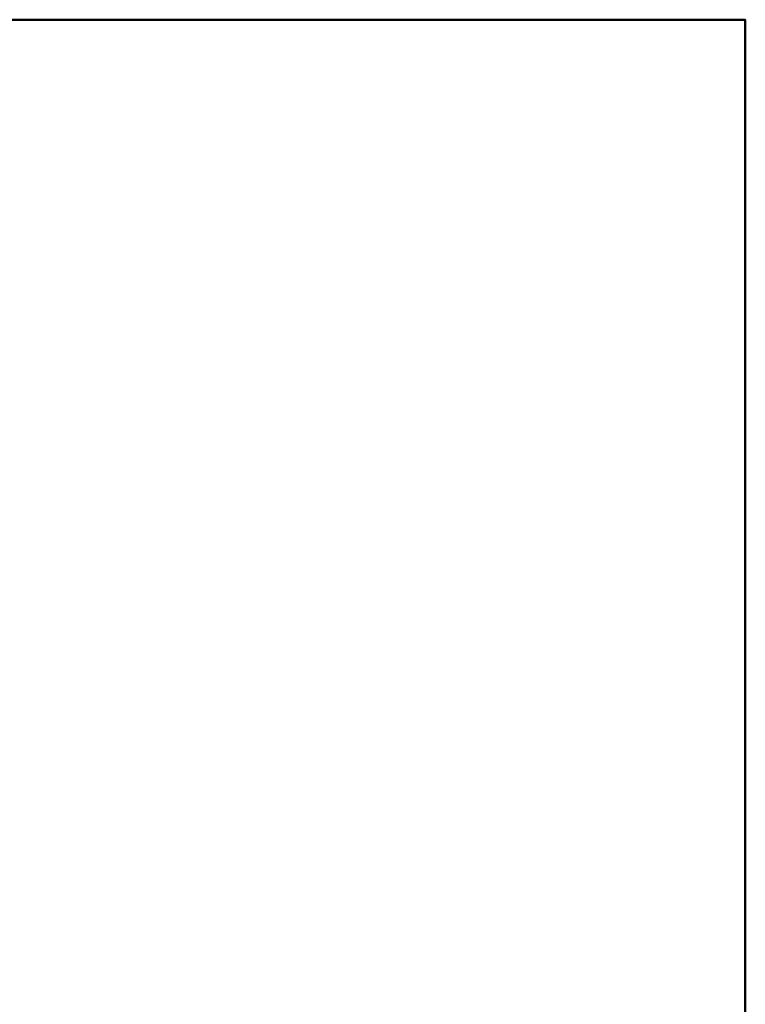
# Model space of a CAD drawing. Header units: millimetres. Extents: x -1219 to 1219, y -1219 to 1219.
# Tile 244 of 244: x 184 to 1219, y -184 to 1219. Entities that reach past the tile are written whole.
import ezdxf

# ---------------------------------------------------------------- set-up
doc = ezdxf.new("R2010")
doc.units = ezdxf.units.MM
doc.layers.add('E-LITE-EQPM', color=33, linetype='Continuous', lineweight=40)

msp = doc.modelspace()

# ---------------------------------------------------------------- meshes
at = {"layer": 'E-LITE-EQPM'}
mesh = msp.add_polyface(dxfattribs=at)
corners = [(1219.2, 1219.2), (-1219.2, 1219.2), (-1219.2, -1219.2), (1219.2, -1219.2)]
mesh.append_faces([[corners[k] for k in face] for face in [(3, 0, 1, 2)]])
mesh = msp.add_polyface(dxfattribs=at)
corners = [(1219.2, 1219.2, -304.8), (1219.2, -1219.2, -304.8), (-1219.2, -1219.2, -304.8), (-1219.2, 1219.2, -304.8)]
mesh.append_faces([[corners[k] for k in face] for face in [(2, 3, 0, 1)]])
mesh = msp.add_polyface(dxfattribs=at)
corners = [(-1219.2, 1219.2), (1219.2, 1219.2), (1219.2, 1219.2, -304.8), (-1219.2, 1219.2, -304.8)]
mesh.append_faces([[corners[k] for k in face] for face in [(0, 1, 2, 3)]])
mesh = msp.add_polyface(dxfattribs=at)
corners = [(1219.2, 1219.2), (1219.2, -1219.2), (1219.2, -1219.2, -304.8), (1219.2, 1219.2, -304.8)]
mesh.append_faces([[corners[k] for k in face] for face in [(0, 1, 2, 3)]])

doc.saveas('drawing.dxf')
